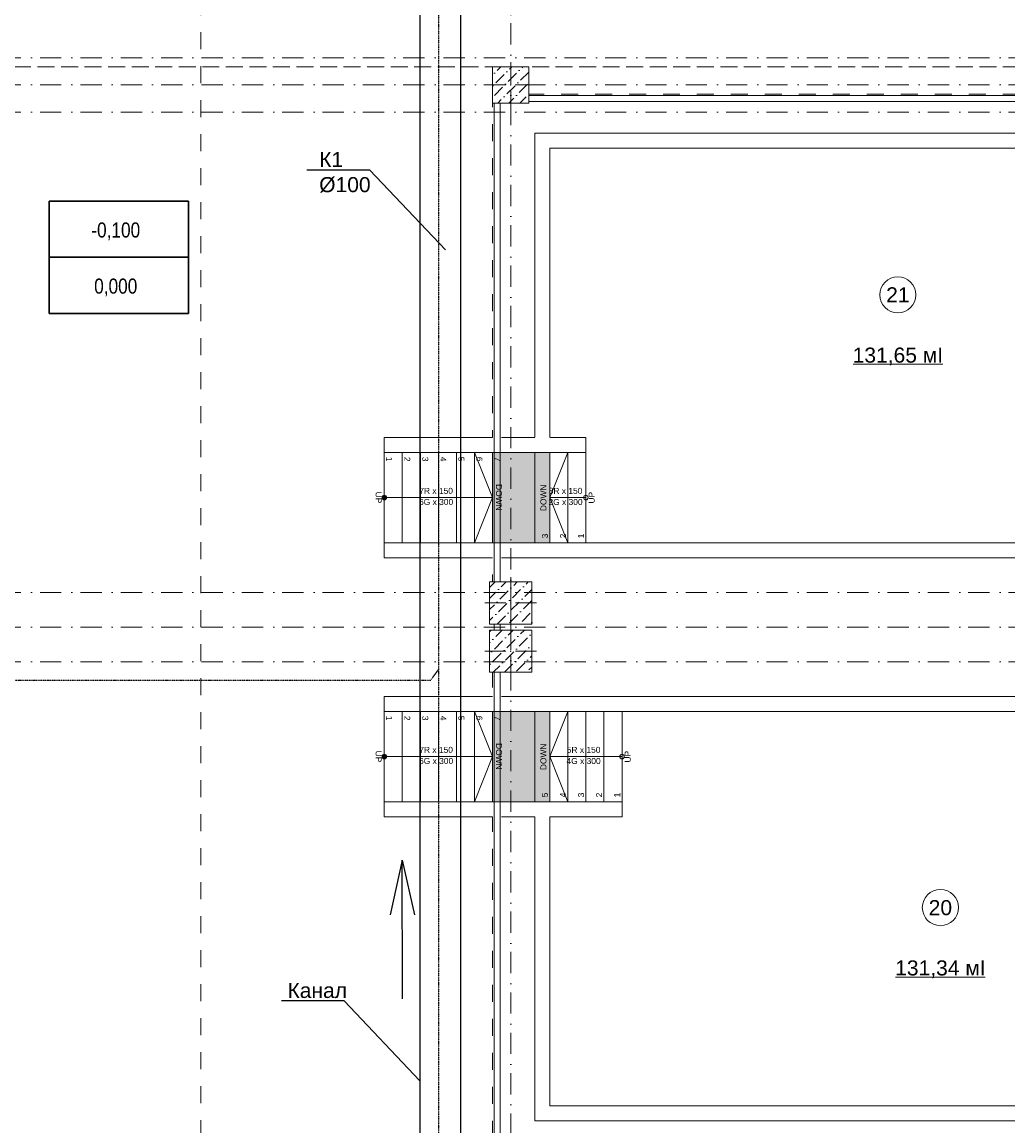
# Model space of a CAD drawing. Header units: millimetres. Extents: x -2890 to 117730, y -526 to 88572.
# Tile 52 of 65: x 86969 to 103347, y 27014 to 45341. Entities that reach past the tile are written whole.
import ezdxf
from ezdxf import colors
from ezdxf.entities.mleader import LeaderData, LeaderLine
from ezdxf.math import Vec2, Vec3

# ---------------------------------------------------------------- set-up
doc = ezdxf.new("R2010")
doc.units = ezdxf.units.MM
doc.header["$MEASUREMENT"] = 0
doc.set_wipeout_variables(frame=1)
for name, pattern in [('Wipeout_Contour', [1000, 0, -1000]), ('Невидимая', [3.912222, 2.822222, -1.09]), ('Штриховая', [564.444447, 282.222223, -282.222223]), ('Штрихпунктирная', [6.702778, 3.527778, -1.763889, 0, -1.411111])]:
    doc.linetypes.add(name, pattern=pattern)
for name, color, linetype in [('2D - Кладочный', 7, 'Continuous'), ('ВК_К1', 34, 'Continuous'), ('ВК_Размер', 7, 'Continuous'), ('ВК_Текст', 7, 'Continuous'), ('Конструктив - Колонны', 7, 'Continuous'), ('Конструктив - Лестницы в бассейны', 7, 'Continuous'), ('Конструктив - стены бассейнов жб нов', 7, 'Continuous'), ('Конструктив_Дно бассейна', 7, 'Continuous'), ('Маркер_Разрезы_Сечения уличных бань', 7, 'Continuous'), ('ПОЛ - Зоны перепадов', 7, 'Continuous'), ('Элемент Модели - Зона', 7, 'Continuous'), ('Элемент Модели - Оси', 7, 'Continuous')]:
    doc.layers.add(name, color=color, linetype=linetype)
doc.styles.get("Standard").update_dxf_attribs({"font": 'ARIALUNI.TTF', "height": 250})
doc.styles.add('СГЕНЕРИР_СТИЛЬ_1', font='ARIALN.TTF')
doc.styles.add('СГЕНЕРИР_СТИЛЬ_4', font='arial.ttf')
pattern_1 = [(45, (-30913.9, 8296), (-183.84776, 183.84776), [195, -65, 0, -65]), (45, (-30890.9, 8502.82), (-183.84776, 183.84776), [195, -65, 0, -65])]

# ---------------------------------------------------------------- blocks, each defined once
blk = doc.blocks.new('_None')

msp = doc.modelspace()

# ---------------------------------------------------------------- hatches: boundary and pattern name
at = {"layer": 'Конструктив - Лестницы в бассейны', "linetype": 'Continuous', "lineweight": 20, "ltscale": 100}
for points in [[(92986.1, 37483.5, 1), (92986.1, 37408.5, 1)], [(92986.1, 33183.5, 1), (92986.1, 33108.5, 1)]]:
    msp.add_hatch(color=7, dxfattribs=at).paths.add_polyline_path(points)

# ---------------------------------------------------------------- linework, layer by layer
at = {"layer": '2D - Кладочный', "color": 7, "linetype": 'Continuous', "lineweight": 30, "ltscale": 100, "flags": 128}
msp.add_lwpolyline([(87421.2, 42366.4), (89732.4, 42366.4), (89732.4, 41434.9), (87421.2, 41434.9)], close=True, dxfattribs=at)
at = {"layer": '2D - Кладочный', "color": 1, "linetype": 'Continuous', "lineweight": 30, "ltscale": 100, "flags": 128}
msp.add_lwpolyline([(87421.2, 41434.9), (89732.4, 41434.9), (89732.4, 40503.3), (87421.2, 40503.3)], close=True, dxfattribs=at)
at = {"layer": 'ВК_К1', "ltscale": 100}
for p, q in [((93283.2, 31425.4), (93083.9, 30517.1)), ((93291.2, 29122.8), (93283.2, 31425.4)), ((93283.2, 31425.4), (93488.8, 30518.5))]:
    msp.add_line(p, q, dxfattribs=at)
at = {"layer": 'ВК_К1', "linetype": 'Штрихпунктирная'}
msp.add_lwpolyline([(85952, 34412.8), (93755.1, 34412.8), (93886.1, 34587)], dxfattribs=at)
at = {"layer": 'Конструктив - Лестницы в бассейны', "color": 7, "linetype": 'Continuous', "lineweight": 5, "ltscale": 100, "flags": 128}
for points in [[(92986.1, 37483.5, -1), (92986.1, 37408.5, -1)], [(96336.1, 37408.5, -1), (96336.1, 37483.5, -1)], [(92986.1, 33183.5, -1), (92986.1, 33108.5, -1)], [(96936.1, 33108.5, -1), (96936.1, 33183.5, -1)]]:
    msp.add_lwpolyline(points, format="xyb", close=True, dxfattribs=at)
at = {"layer": 'Конструктив_Дно бассейна', "color": 7, "linetype": 'Continuous', "lineweight": 15, "ltscale": 100, "flags": 128}
for points in [[(109611.1, 36446), (109611.1, 43496), (95486.1, 43496), (95486.1, 36446)], [(109611.1, 27096), (109611.1, 34146), (95486.1, 34146), (95486.1, 27096)]]:
    msp.add_lwpolyline(points, close=True, dxfattribs=at)
at = {"layer": 'Маркер_Разрезы_Сечения уличных бань', "color": 7, "linetype": 'Continuous', "lineweight": 5, "ltscale": 100}
for p, q in [((92986.1, 37446), (93286.1, 37446)), ((93286.1, 37446), (94486.1, 37446)), ((96336.1, 37446), (96036.1, 37446)), ((92986.1, 33146), (93286.1, 33146)), ((93286.1, 33146), (94486.1, 33146)), ((96636.1, 33146), (96036.1, 33146)), ((96936.1, 33146), (96636.1, 33146))]:
    msp.add_line(p, q, dxfattribs=at)
at = {"layer": 'ПОЛ - Зоны перепадов', "color": 7, "linetype": 'Невидимая', "lineweight": 5, "ltscale": 100, "flags": 128}
msp.add_lwpolyline([(110111.1, 44596), (110132.8, 67596.1), (108911.3, 67596.1), (108911.3, 70556), (109311.1, 70556), (109311.1, 80646), (59036.1, 80646), (59036.1, 44596)], close=True, dxfattribs=at)
at = {"layer": 'Элемент Модели - Зона', "color": 7, "linetype": 'Continuous', "lineweight": 0, "ltscale": 100}
for p, q in [((100773.7, 39658.7), (102264, 39658.7)), ((101480.1, 29484.9), (102970.3, 29484.9))]:
    msp.add_line(p, q, dxfattribs=at)
at = {"layer": 'Элемент Модели - Зона', "color": 7, "linetype": 'Continuous', "lineweight": 0, "ltscale": 100, "flags": 128}
for points in [[(101818.9, 40812.2, 1), (101218.9, 40812.2, 1)], [(102525.2, 30638.4, 1), (101925.2, 30638.4, 1)]]:
    msp.add_lwpolyline(points, format="xyb", close=True, dxfattribs=at)
at = {"layer": 'Элемент Модели - Оси', "color": 7, "linetype": 'Штрихпунктирная', "lineweight": 15, "ltscale": 100}
msp.add_line((3470.8, 44746), (114954, 44746), dxfattribs=at)

# ---------------------------------------------------------------- texts
at = {"color": 7, "linetype": 'Continuous', "lineweight": 5, "ltscale": 100, "char_height": 100, "style": 'СГЕНЕРИР_СТИЛЬ_4'}
for s, insert, attachment_point in [('\\A1;\\pt0,71;7R x 150{\\H0.66x;\\S^  ;\\S^  ;\\S^  ;}', (93886.1, 37478.6), 8), ('\\A1;\\pt0,71;6G x 300{\\H0.66x;\\S^  ;\\S^  ;\\S^  ;}', (93886.1, 37423.1), 2), ('\\A1;\\pt0,71;7R x 150{\\H0.66x;\\S^  ;\\S^  ;\\S^  ;}', (93886.1, 33178.6), 8), ('\\A1;\\pt0,71;5R x 150{\\H0.66x;\\S^  ;\\S^  ;\\S^  ;}', (96336.1, 33178.6), 8), ('\\A1;\\pt0,71;6G x 300{\\H0.66x;\\S^  ;\\S^  ;\\S^  ;}', (93886.1, 33123.1), 2), ('\\A1;\\pt0,71;4G x 300{\\H0.66x;\\S^  ;\\S^  ;\\S^  ;}', (96336.1, 33123.1), 2)]:
    msp.add_mtext(s, dxfattribs=dict(at, insert=insert, attachment_point=attachment_point))
at = {"color": 7, "linetype": 'Continuous', "lineweight": 5, "ltscale": 100, "char_height": 100, "attachment_point": 6, "style": 'СГЕНЕРИР_СТИЛЬ_4'}
for insert, rotation in [((92891, 37350.9), 270), ((96431.2, 37541.1), 90), ((92891, 33050.9), 270), ((97031.2, 33241.1), 90)]:
    msp.add_mtext('\\A1;UP', dxfattribs=dict(at, insert=insert, rotation=rotation))
at = {"layer": '2D - Кладочный', "color": 7, "linetype": 'Continuous', "lineweight": 15, "ltscale": 100, "insert": (88525, 41865.5), "char_height": 250, "attachment_point": 5, "style": 'СГЕНЕРИР_СТИЛЬ_1'}
msp.add_mtext('\\A1;-0,100', dxfattribs=at)
at = {"layer": '2D - Кладочный', "color": 1, "linetype": 'Continuous', "lineweight": 30, "ltscale": 100, "insert": (88525, 40933.9), "char_height": 250, "attachment_point": 5, "style": 'СГЕНЕРИР_СТИЛЬ_1'}
msp.add_mtext('\\A1;0,000', dxfattribs=at)
at = {"layer": 'Элемент Модели - Зона', "color": 7, "linetype": 'Continuous', "lineweight": 0, "ltscale": 100, "char_height": 250, "attachment_point": 5, "style": 'СГЕНЕРИР_СТИЛЬ_4'}
for s, insert in [('\\A1;21', (101518.9, 40812.2)), ('\\A1;131,65 мІ', (101518.9, 39788)), ('\\A1;20', (102225.2, 30636.4)), ('\\A1;131,34 мІ', (102225.2, 29614.2))]:
    msp.add_mtext(s, dxfattribs=dict(at, insert=insert))

# ---------------------------------------------------------------- leaders
at = {"layer": 'ВК_Текст', "ltscale": 100}
ml = msp.add_multileader_mtext('Standard', dxfattribs=at)
ml.set_content('К1 %%C100', color=256)
ml.set_leader_properties(color=256, linetype='ByLayer', lineweight=-1)
ml.set_arrow_properties(name='NONE')
ml.build(insert=Vec2(0, 0))
ml.multileader.update_dxf_attribs({"text_left_attachment_type": 6, "text_right_attachment_type": 6, "dogleg_length": 0.36, "arrow_head_size": 18})
ctx = ml.context
ctx.base_point, ctx.char_height, ctx.arrow_head_size, ctx.landing_gap_size, ctx.plane_origin = Vec3(91896, 42883.5), 250, 18, 9, Vec3(81453.4, 38183.9)
ctx.left_attachment, ctx.right_attachment = 6, 6
notes = []
notes.append((ctx, [(1, (1, 1, 0), (92744.7, 42883.5), (-1, 0), 0.36, [(0, [(94002, 41557.9)], 0, [])])]))
ctx.mtext.insert, ctx.mtext.width, ctx.mtext.flow_direction = Vec3(91905, 43183.5), 1026.549, 5
ml = msp.add_multileader_mtext('Standard', dxfattribs=at)
ml.set_content('Канал', color=256)
ml.set_leader_properties(color=256, linetype='ByLayer', lineweight=-1)
ml.set_arrow_properties(name='NONE')
ml.build(insert=Vec2(0, 0))
ml.multileader.update_dxf_attribs({"text_left_attachment_type": 6, "text_right_attachment_type": 6, "dogleg_length": 0.36, "arrow_head_size": 18})
ctx = ml.context
ctx.base_point, ctx.char_height, ctx.arrow_head_size, ctx.landing_gap_size, ctx.plane_origin = Vec3(91369.5, 29088.4), 250, 18, 9, Vec3(81030, 24388.7)
ctx.left_attachment, ctx.right_attachment = 6, 6
notes.append((ctx, [(1, (1, 1, 0), (92321.3, 29088.4), (-1, 0), 0.36, [(0, [(93578.7, 27762.7)], 0, [])])]))
ctx.mtext.insert, ctx.mtext.width, ctx.mtext.flow_direction = Vec3(91378.5, 29388.4), 1026.549, 5
for ctx, leaders in notes:
    for number, flags, end, landing, length, lines in leaders:
        leader = LeaderData()
        leader.index, (leader.has_last_leader_line, leader.has_dogleg_vector, leader.attachment_direction) = number, flags
        leader.last_leader_point, leader.dogleg_vector, leader.dogleg_length = Vec3(end), Vec3(landing), length
        for number, points, colour, breaks in lines:
            line = LeaderLine()
            line.index, line.vertices, line.color, line.breaks = number, Vec3.list(points), colors.encode_raw_color(colour), breaks
            leader.lines.append(line)
        ctx.leaders.append(leader)

# ---------------------------------------------------------------- wipeouts: each hides what was drawn before it
at = {"color": 254, "linetype": 'Wipeout_Contour', "lineweight": 0, "ltscale": 100}
for points in [[(103786.1, 44121), (95386.1, 44121), (95386.1, 44021), (103786.1, 44021)], [(94786.1, 38446), (92986.1, 38446), (92986.1, 38196), (94786.1, 38196)], [(94786.1, 36696), (92986.1, 36696), (92986.1, 36446), (94786.1, 36446)], [(94911.1, 35346), (94811.1, 35346), (94811.1, 35246), (94911.1, 35246)], [(94786.1, 34146), (92986.1, 34146), (92986.1, 33896), (94786.1, 33896)], [(94786.1, 32396), (92986.1, 32396), (92986.1, 32146), (94786.1, 32146)]]:
    msp.add_wipeout(points, dxfattribs=at).dxf.layer = 'Конструктив - стены бассейнов жб нов'

# ---------------------------------------------------------------- next in the draw order: linework, layer by layer
at = {"layer": 'ВК_Размер'}
msp.add_lwpolyline([(93578.7, 19649.5), (94255.4, 19649.5), (94255.4, 60397.7), (93578.7, 60397.7)], close=True, dxfattribs=at)
at = {"layer": 'Конструктив - стены бассейнов жб нов', "color": 7, "linetype": 'Continuous', "lineweight": 15, "ltscale": 100}
for p, q in [((103786.1, 44121), (95386.1, 44121)), ((95386.1, 44021), (103786.1, 44021)), ((94811.1, 35346), (94811.1, 35246)), ((94911.1, 35246), (94911.1, 35346))]:
    msp.add_line(p, q, dxfattribs=at)
at = {"layer": 'Конструктив - стены бассейнов жб нов', "color": 7, "linetype": 'Continuous', "lineweight": 15, "ltscale": 100, "flags": 128}
for points in [[(94786.1, 38446), (92986.1, 38446)], [(92986.1, 38196), (92986.1, 38446)], [(92986.1, 38196), (94786.1, 38196)], [(94786.1, 36696), (92986.1, 36696)], [(92986.1, 36696), (92986.1, 36446)], [(92986.1, 36446), (94786.1, 36446)], [(94786.1, 34146), (92986.1, 34146)], [(92986.1, 33896), (92986.1, 34146)], [(92986.1, 33896), (94786.1, 33896)], [(94786.1, 32396), (92986.1, 32396)], [(92986.1, 32396), (92986.1, 32146)], [(92986.1, 32146), (94786.1, 32146)]]:
    msp.add_lwpolyline(points, dxfattribs=at)
at = {"layer": 'Маркер_Разрезы_Сечения уличных бань', "color": 7, "linetype": 'Continuous', "lineweight": 5, "ltscale": 100}
for p, q in [((92986.1, 36696), (92986.1, 38196)), ((92986.1, 36696), (92986.1, 38196)), ((92986.1, 38196), (93286.1, 38196)), ((93286.1, 38196), (93286.1, 36696)), ((93286.1, 36696), (93286.1, 38196)), ((93286.1, 38196), (93586.1, 38196)), ((93586.1, 38196), (93586.1, 36696)), ((93586.1, 36696), (93586.1, 38196)), ((93586.1, 38196), (93886.1, 38196)), ((93886.1, 38196), (93886.1, 36696)), ((93886.1, 36696), (93886.1, 38196)), ((93886.1, 38196), (94186.1, 38196)), ((94186.1, 38196), (94186.1, 36696)), ((94186.1, 36696), (94186.1, 38196)), ((94186.1, 38196), (94486.1, 38196)), ((94486.1, 38196), (94486.1, 36696)), ((94486.1, 36696), (94486.1, 38196)), ((93286.1, 36696), (92986.1, 36696)), ((93586.1, 36696), (93286.1, 36696)), ((93886.1, 36696), (93586.1, 36696)), ((94186.1, 36696), (93886.1, 36696)), ((94486.1, 36696), (94186.1, 36696)), ((92986.1, 32396), (92986.1, 33896)), ((92986.1, 32396), (92986.1, 33896)), ((92986.1, 33896), (93286.1, 33896)), ((93286.1, 33896), (93286.1, 32396)), ((93286.1, 32396), (93286.1, 33896)), ((93286.1, 33896), (93586.1, 33896)), ((93586.1, 33896), (93586.1, 32396)), ((93586.1, 32396), (93586.1, 33896)), ((93586.1, 33896), (93886.1, 33896)), ((93886.1, 33896), (93886.1, 32396)), ((93886.1, 32396), (93886.1, 33896)), ((93886.1, 33896), (94186.1, 33896)), ((94186.1, 33896), (94186.1, 32396)), ((94186.1, 32396), (94186.1, 33896)), ((94186.1, 33896), (94486.1, 33896)), ((94486.1, 33896), (94486.1, 32396)), ((94486.1, 32396), (94486.1, 33896)), ((93286.1, 32396), (92986.1, 32396)), ((93586.1, 32396), (93286.1, 32396)), ((93886.1, 32396), (93586.1, 32396)), ((94186.1, 32396), (93886.1, 32396)), ((94486.1, 32396), (94186.1, 32396))]:
    msp.add_line(p, q, dxfattribs=at)

# ---------------------------------------------------------------- next in the draw order: texts
at = {"color": 7, "linetype": 'Continuous', "lineweight": 5, "ltscale": 100, "char_height": 100, "attachment_point": 6, "rotation": 270, "style": 'СГЕНЕРИР_СТИЛЬ_4'}
for s, insert in [('\\A1;1', (93066.8, 38045.1)), ('\\A1;2', (93366.8, 38045.1)), ('\\A1;3', (93666, 38045.1)), ('\\A1;4', (93966.8, 38045.1)), ('\\A1;5', (94266, 38045.1)), ('\\A1;6', (94566, 38045.1)), ('\\A1;1', (93066.8, 33745.1)), ('\\A1;2', (93366.8, 33745.1)), ('\\A1;3', (93666, 33745.1)), ('\\A1;4', (93966.8, 33745.1)), ('\\A1;5', (94266, 33745.1)), ('\\A1;6', (94566, 33745.1))]:
    msp.add_mtext(s, dxfattribs=dict(at, insert=insert))

# ---------------------------------------------------------------- next in the draw order: wipeouts: each hides what was drawn before it
at = {"color": 254, "linetype": 'Wipeout_Contour', "lineweight": 0, "ltscale": 100}
for points in [[(95736.1, 43246), (95486.1, 43496), (95486.1, 43246)], [(95736.1, 36696), (95486.1, 36446), (95736.1, 36446)], [(95736.1, 34146), (95486.1, 34146), (95736.1, 33896)], [(95736.1, 27346), (95486.1, 27096), (95736.1, 27096)]]:
    msp.add_wipeout(points, dxfattribs=at).dxf.layer = 'Конструктив - стены бассейнов жб нов'

# ---------------------------------------------------------------- next in the draw order: wipeouts: each hides what was drawn before it
for points in [[(95736.1, 43246), (109361.1, 43246), (109361.1, 43496), (95736.1, 43496)], [(95736.1, 36696), (95736.1, 38196), (95486.1, 38196), (95486.1, 36696)], [(95736.1, 33896), (95486.1, 34146), (95486.1, 33896)], [(95736.1, 27346), (95736.1, 32146), (95486.1, 32146), (95486.1, 27346)]]:
    msp.add_wipeout(points, dxfattribs=at).dxf.layer = 'Конструктив - стены бассейнов жб нов'

# ---------------------------------------------------------------- next in the draw order: linework, layer by layer
at = {"layer": 'Конструктив - стены бассейнов жб нов', "color": 7, "linetype": 'Continuous', "lineweight": 15, "ltscale": 100, "flags": 128}
msp.add_lwpolyline([(95486.1, 34146), (95736.1, 34146)], dxfattribs=at)
at = {"layer": 'Маркер_Разрезы_Сечения уличных бань', "color": 7, "linetype": 'Continuous', "lineweight": 5, "ltscale": 100}
msp.add_line((96036.1, 37446), (95736.1, 37446), dxfattribs=at)

# ---------------------------------------------------------------- next in the draw order: texts
at = {"color": 7, "linetype": 'Continuous', "lineweight": 5, "ltscale": 100, "insert": (95631.2, 37663.1), "char_height": 100, "attachment_point": 6, "rotation": 90, "style": 'СГЕНЕРИР_СТИЛЬ_4'}
msp.add_mtext('\\A1;DOWN', dxfattribs=at)
at = {"color": 7, "linetype": 'Continuous', "lineweight": 5, "ltscale": 100, "char_height": 100, "style": 'СГЕНЕРИР_СТИЛЬ_4'}
for s, insert, attachment_point in [('\\A1;\\pt0,71;3R x 150{\\H0.66x;\\S^  ;\\S^  ;\\S^  ;}', (96036.1, 37478.6), 8), ('\\A1;\\pt0,71;2G x 300{\\H0.66x;\\S^  ;\\S^  ;\\S^  ;}', (96036.1, 37423.1), 2)]:
    msp.add_mtext(s, dxfattribs=dict(at, insert=insert, attachment_point=attachment_point))

# ---------------------------------------------------------------- next in the draw order: wipeouts: each hides what was drawn before it
at = {"color": 254, "linetype": 'Wipeout_Contour', "lineweight": 0, "ltscale": 100}
for points in [[(95736.1, 43496), (95486.1, 43496), (95736.1, 43246)], [(95486.1, 36696), (95486.1, 36446), (95736.1, 36696)], [(95486.1, 33896), (95486.1, 32396), (95736.1, 32396), (95736.1, 33896)], [(95486.1, 27346), (95486.1, 27096), (95736.1, 27346)]]:
    msp.add_wipeout(points, dxfattribs=at).dxf.layer = 'Конструктив - стены бассейнов жб нов'

# ---------------------------------------------------------------- next in the draw order: linework, layer by layer
at = {"layer": 'Конструктив - стены бассейнов жб нов', "color": 7, "linetype": 'Continuous', "lineweight": 15, "ltscale": 100, "flags": 128}
for points in [[(95486.1, 43496), (95486.1, 43246)], [(109361.1, 43496), (95486.1, 43496)], [(95736.1, 43246), (109361.1, 43246)], [(95486.1, 38196), (95486.1, 36696)], [(95736.1, 36696), (95736.1, 38196)], [(95486.1, 36446), (95736.1, 36446)], [(95486.1, 33896), (95486.1, 32396)], [(95736.1, 32396), (95736.1, 33896)], [(95486.1, 32146), (95486.1, 27096)], [(95736.1, 27346), (95736.1, 32146)], [(95486.1, 27096), (95736.1, 27096)]]:
    msp.add_lwpolyline(points, dxfattribs=at)
at = {"layer": 'Маркер_Разрезы_Сечения уличных бань', "color": 7, "linetype": 'Continuous', "lineweight": 5, "ltscale": 100}
msp.add_line((96036.1, 33146), (95736.1, 33146), dxfattribs=at)

# ---------------------------------------------------------------- next in the draw order: texts
at = {"color": 7, "linetype": 'Continuous', "lineweight": 5, "ltscale": 100, "insert": (95631.2, 33363.1), "char_height": 100, "attachment_point": 6, "rotation": 90, "style": 'СГЕНЕРИР_СТИЛЬ_4'}
msp.add_mtext('\\A1;DOWN', dxfattribs=at)

# ---------------------------------------------------------------- next in the draw order: wipeouts: each hides what was drawn before it
at = {"color": 254, "linetype": 'Wipeout_Contour', "lineweight": 0, "ltscale": 100}
for points in [[(95486.1, 43246), (95486.1, 38446), (95736.1, 38446), (95736.1, 43246)], [(94936.1, 36446), (95486.1, 36446), (95486.1, 36696), (94936.1, 36696)], [(109361.1, 36696), (95736.1, 36696), (95736.1, 36446), (109361.1, 36446)], [(94936.1, 33896), (95486.1, 33896), (95486.1, 34146), (94936.1, 34146)], [(95736.1, 33896), (109361.1, 33896), (109361.1, 34146), (95736.1, 34146)], [(94936.1, 32146), (96936.1, 32146), (96936.1, 32396), (94936.1, 32396)], [(109361.1, 27346), (95736.1, 27346), (95736.1, 27096), (109361.1, 27096)]]:
    msp.add_wipeout(points, dxfattribs=at).dxf.layer = 'Конструктив - стены бассейнов жб нов'

# ---------------------------------------------------------------- next in the draw order: linework, layer by layer
at = {"layer": 'Конструктив - стены бассейнов жб нов', "color": 7, "linetype": 'Continuous', "lineweight": 15, "ltscale": 100, "flags": 128}
for points in [[(95486.1, 43246), (95486.1, 38446)], [(95736.1, 38446), (95736.1, 43246)], [(95486.1, 36696), (94936.1, 36696)], [(109361.1, 36696), (95736.1, 36696)], [(94936.1, 36446), (95486.1, 36446)], [(95736.1, 36446), (109361.1, 36446)], [(95486.1, 34146), (94936.1, 34146)], [(109361.1, 34146), (95736.1, 34146)], [(94936.1, 33896), (95486.1, 33896)], [(95736.1, 33896), (109361.1, 33896)], [(95486.1, 32396), (94936.1, 32396)], [(96936.1, 32396), (95736.1, 32396)], [(96936.1, 32396), (96936.1, 32146)], [(94936.1, 32146), (95486.1, 32146)], [(95736.1, 32146), (96936.1, 32146)], [(109361.1, 27346), (95736.1, 27346)], [(95736.1, 27096), (109361.1, 27096)]]:
    msp.add_lwpolyline(points, dxfattribs=at)
at = {"layer": 'Маркер_Разрезы_Сечения уличных бань', "color": 7, "linetype": 'Continuous', "lineweight": 5, "ltscale": 100}
for p, q in [((96036.1, 36696), (95736.1, 37446)), ((96336.1, 36696), (95736.1, 36696)), ((96036.1, 36696), (95736.1, 36696)), ((96336.1, 36696), (96036.1, 36696)), ((95736.1, 32396), (95736.1, 33896)), ((95736.1, 33896), (96936.1, 33896)), ((95736.1, 32396), (95736.1, 33896)), ((95736.1, 33896), (96036.1, 33896)), ((95736.1, 33146), (96036.1, 33896)), ((96036.1, 32396), (96036.1, 33896)), ((96036.1, 33896), (96336.1, 33896)), ((96036.1, 33896), (96036.1, 32396)), ((96336.1, 32396), (96336.1, 33896)), ((96336.1, 33896), (96636.1, 33896)), ((96336.1, 33896), (96336.1, 32396)), ((96636.1, 32396), (96636.1, 33896)), ((96636.1, 33896), (96936.1, 33896)), ((96636.1, 33896), (96636.1, 32396)), ((96936.1, 33896), (96936.1, 32396)), ((96936.1, 33896), (96936.1, 32396)), ((96036.1, 32396), (95736.1, 33146)), ((96936.1, 32396), (95736.1, 32396)), ((96036.1, 32396), (95736.1, 32396)), ((96336.1, 32396), (96036.1, 32396)), ((96636.1, 32396), (96336.1, 32396)), ((96936.1, 32396), (96636.1, 32396))]:
    msp.add_line(p, q, dxfattribs=at)

# ---------------------------------------------------------------- next in the draw order: texts
at = {"color": 7, "linetype": 'Continuous', "lineweight": 5, "ltscale": 100, "char_height": 100, "attachment_point": 6, "rotation": 90, "style": 'СГЕНЕРИР_СТИЛЬ_4'}
for s, insert in [('\\A1;3', (95656.3, 36846.9)), ('\\A1;2', (95955.4, 36846.9)), ('\\A1;1', (96255.4, 36846.9)), ('\\A1;5', (95656.2, 32546.9)), ('\\A1;4', (95955.4, 32546.9)), ('\\A1;3', (96256.3, 32546.9)), ('\\A1;2', (96555.4, 32546.9)), ('\\A1;1', (96855.4, 32546.9))]:
    msp.add_mtext(s, dxfattribs=dict(at, insert=insert))

# ---------------------------------------------------------------- next in the draw order: wipeouts: each hides what was drawn before it
at = {"color": 254, "linetype": 'Wipeout_Contour', "lineweight": 0, "ltscale": 100}
for points in [[(94936.1, 38196), (96336.1, 38196), (96336.1, 38446), (94936.1, 38446)], [(94811.1, 36446), (94911.1, 36446), (94911.1, 36696), (94811.1, 36696)], [(94911.1, 34146), (94811.1, 34146), (94811.1, 33896), (94911.1, 33896)], [(94811.1, 32146), (94911.1, 32146), (94911.1, 32396), (94811.1, 32396)]]:
    msp.add_wipeout(points, dxfattribs=at).dxf.layer = 'Конструктив - стены бассейнов жб нов'

# ---------------------------------------------------------------- next in the draw order: linework, layer by layer
at = {"layer": 'Конструктив - стены бассейнов жб нов', "color": 7, "linetype": 'Continuous', "lineweight": 15, "ltscale": 100, "flags": 128}
for points in [[(95486.1, 38446), (94936.1, 38446)], [(96336.1, 38446), (95736.1, 38446)], [(96336.1, 38196), (96336.1, 38446)], [(94936.1, 38196), (95486.1, 38196)], [(95736.1, 38196), (96336.1, 38196)]]:
    msp.add_lwpolyline(points, dxfattribs=at)
at = {"layer": 'Маркер_Разрезы_Сечения уличных бань', "color": 7, "linetype": 'Continuous', "lineweight": 5, "ltscale": 100}
for p, q in [((95736.1, 36696), (95736.1, 38196)), ((95736.1, 38196), (96336.1, 38196)), ((95736.1, 36696), (95736.1, 38196)), ((95736.1, 38196), (96036.1, 38196)), ((95736.1, 37446), (96036.1, 38196)), ((96036.1, 36696), (96036.1, 38196)), ((96036.1, 38196), (96336.1, 38196)), ((96036.1, 38196), (96036.1, 36696)), ((96336.1, 38196), (96336.1, 36696)), ((96336.1, 38196), (96336.1, 36696))]:
    msp.add_line(p, q, dxfattribs=at)

# ---------------------------------------------------------------- next in the draw order: wipeouts: each hides what was drawn before it
at = {"color": 254, "linetype": 'Wipeout_Contour', "lineweight": 0, "ltscale": 100}
for points in [[(94911.1, 36446), (94811.1, 36446), (94811.1, 36046), (94911.1, 36046)], [(94811.1, 34546), (94811.1, 34146), (94911.1, 34146), (94911.1, 34546)], [(94811.1, 33896), (94811.1, 32396), (94911.1, 32396), (94911.1, 33896)], [(94811.1, 32146), (94811.1, 26616), (94911.1, 26616), (94911.1, 32146)]]:
    msp.add_wipeout(points, dxfattribs=at).dxf.layer = 'Конструктив - стены бассейнов жб нов'

# ---------------------------------------------------------------- next in the draw order: hatches: boundary and pattern name
at = {"layer": 'Конструктив - Лестницы в бассейны', "linetype": 'Continuous', "lineweight": 0, "ltscale": 100}
msp.add_hatch(color=255, dxfattribs=at).paths.add_polyline_path([(95736.1, 32396), (95736.1, 33896), (94786.1, 33896), (94786.1, 32396)])

# ---------------------------------------------------------------- next in the draw order: linework, layer by layer
at = {"layer": 'Конструктив - Лестницы в бассейны', "color": 7, "linetype": 'Continuous', "lineweight": 5, "ltscale": 100, "flags": 128}
msp.add_lwpolyline([(95736.1, 32396), (94786.1, 32396), (94786.1, 33896), (95736.1, 33896)], close=True, dxfattribs=at)
at = {"layer": 'Конструктив - стены бассейнов жб нов', "color": 7, "linetype": 'Continuous', "lineweight": 15, "ltscale": 100}
for p, q in [((94811.1, 36446), (94811.1, 36046)), ((94911.1, 36046), (94911.1, 36446)), ((94811.1, 34546), (94811.1, 34146)), ((94911.1, 34146), (94911.1, 34546)), ((94811.1, 33896), (94811.1, 34146)), ((94911.1, 33896), (94911.1, 34146)), ((94811.1, 33896), (94811.1, 32396)), ((94911.1, 32396), (94911.1, 33896)), ((94811.1, 32146), (94811.1, 32396)), ((94911.1, 32146), (94911.1, 32396)), ((94811.1, 32146), (94811.1, 26616)), ((94911.1, 26616), (94911.1, 32146))]:
    msp.add_line(p, q, dxfattribs=at)
at = {"layer": 'Маркер_Разрезы_Сечения уличных бань', "color": 7, "linetype": 'Continuous', "lineweight": 5, "ltscale": 100}
for p, q in [((92986.1, 33896), (94786.1, 33896)), ((94486.1, 33896), (94786.1, 33896)), ((94486.1, 33896), (94786.1, 33146)), ((94786.1, 33896), (94786.1, 32396)), ((94786.1, 33896), (94786.1, 32396)), ((94486.1, 33146), (94786.1, 33146)), ((94786.1, 33146), (94486.1, 32396)), ((94786.1, 32396), (92986.1, 32396)), ((94786.1, 32396), (94486.1, 32396))]:
    msp.add_line(p, q, dxfattribs=at)

# ---------------------------------------------------------------- next in the draw order: texts
at = {"color": 7, "linetype": 'Continuous', "lineweight": 5, "ltscale": 100, "char_height": 100, "attachment_point": 6, "rotation": 270, "style": 'СГЕНЕРИР_СТИЛЬ_4'}
for s, insert in [('\\A1;7', (94866.8, 33745.1)), ('\\A1;DOWN', (94891, 32928.8))]:
    msp.add_mtext(s, dxfattribs=dict(at, insert=insert))

# ---------------------------------------------------------------- next in the draw order: wipeouts: each hides what was drawn before it
at = {"color": 254, "linetype": 'Wipeout_Contour', "lineweight": 0, "ltscale": 100}
msp.add_wipeout([(94911.1, 38446), (94811.1, 38446), (94811.1, 38196), (94911.1, 38196)], dxfattribs=at).dxf.layer = 'Конструктив - стены бассейнов жб нов'

# ---------------------------------------------------------------- next in the draw order: wipeouts: each hides what was drawn before it
for points, layer in [([(94736.1, 34546), (95436.1, 34546), (95436.1, 35246), (94736.1, 35246)], 'Конструктив - Колонны'), ([(94911.1, 43996), (94811.1, 43996), (94811.1, 38446), (94911.1, 38446)], 'Конструктив - стены бассейнов жб нов'), ([(94811.1, 38196), (94811.1, 36696), (94911.1, 36696), (94911.1, 38196)], 'Конструктив - стены бассейнов жб нов')]:
    msp.add_wipeout(points, dxfattribs=at).dxf.layer = layer

# ---------------------------------------------------------------- next in the draw order: hatches: boundary and pattern name
at = {"layer": 'Конструктив - Колонны', "linetype": 'Continuous', "lineweight": 15, "ltscale": 100}
h = msp.add_hatch(dxfattribs=at)
h.set_pattern_fill('БЕТОН_01_0006', scale=100, style=0, pattern_type=2)
h.set_pattern_definition(pattern_1)
h.paths.add_polyline_path([(94736.1, 34546), (95436.1, 34546), (95436.1, 35246), (94736.1, 35246)])
at = {"layer": 'Конструктив - Лестницы в бассейны', "linetype": 'Continuous', "lineweight": 0, "ltscale": 100}
msp.add_hatch(color=255, dxfattribs=at).paths.add_polyline_path([(95736.1, 36696), (95736.1, 38196), (94786.1, 38196), (94786.1, 36696)])

# ---------------------------------------------------------------- next in the draw order: linework, layer by layer
at = {"layer": 'Конструктив - Колонны', "color": 7, "linetype": 'Continuous', "lineweight": 0, "ltscale": 100}
for p, q in [((95086.1, 34976), (95086.1, 35326)), ((95006.1, 34896), (94656.1, 34896)), ((95166.1, 34896), (95516.1, 34896)), ((95086.1, 34816), (95086.1, 34466))]:
    msp.add_line(p, q, dxfattribs=at)
at = {"layer": 'Конструктив - Колонны', "color": 7, "linetype": 'Continuous', "lineweight": 15, "ltscale": 100, "flags": 128}
msp.add_lwpolyline([(94736.1, 34546), (95436.1, 34546), (95436.1, 35246), (94736.1, 35246)], close=True, dxfattribs=at)
at = {"layer": 'Конструктив - Колонны', "color": 7, "linetype": 'Continuous', "lineweight": 0, "ltscale": 100}
msp.add_point((95086.1, 34896), dxfattribs=at)
at = {"layer": 'Конструктив - Лестницы в бассейны', "color": 7, "linetype": 'Continuous', "lineweight": 5, "ltscale": 100, "flags": 128}
msp.add_lwpolyline([(95736.1, 36696), (94786.1, 36696), (94786.1, 38196), (95736.1, 38196)], close=True, dxfattribs=at)
at = {"layer": 'Конструктив - стены бассейнов жб нов', "color": 7, "linetype": 'Continuous', "lineweight": 15, "ltscale": 100}
for p, q in [((94811.1, 43996), (94811.1, 38446)), ((94911.1, 38446), (94911.1, 43996)), ((94811.1, 38196), (94811.1, 38446)), ((94911.1, 38196), (94911.1, 38446)), ((94811.1, 38196), (94811.1, 36696)), ((94911.1, 36696), (94911.1, 38196)), ((94811.1, 36446), (94811.1, 36696)), ((94911.1, 36446), (94911.1, 36696))]:
    msp.add_line(p, q, dxfattribs=at)
at = {"layer": 'Маркер_Разрезы_Сечения уличных бань', "color": 7, "linetype": 'Continuous', "lineweight": 5, "ltscale": 100}
for p, q in [((92986.1, 38196), (94786.1, 38196)), ((94486.1, 38196), (94786.1, 38196)), ((94486.1, 38196), (94786.1, 37446)), ((94786.1, 38196), (94786.1, 36696)), ((94786.1, 38196), (94786.1, 36696)), ((94486.1, 37446), (94786.1, 37446)), ((94786.1, 37446), (94486.1, 36696)), ((94786.1, 36696), (92986.1, 36696)), ((94786.1, 36696), (94486.1, 36696))]:
    msp.add_line(p, q, dxfattribs=at)
at = {"layer": 'Элемент Модели - Оси', "color": 7, "linetype": 'Штрихпунктирная', "lineweight": 15, "ltscale": 100}
for p, q in [((3470.8, 43846), (114954, 43846)), ((3470.8, 34721), (114954, 34721))]:
    msp.add_line(p, q, dxfattribs=at)

# ---------------------------------------------------------------- next in the draw order: texts
at = {"color": 7, "linetype": 'Continuous', "lineweight": 5, "ltscale": 100, "char_height": 100, "attachment_point": 6, "rotation": 270, "style": 'СГЕНЕРИР_СТИЛЬ_4'}
for s, insert in [('\\A1;7', (94866.8, 38045.1)), ('\\A1;DOWN', (94891, 37228.8))]:
    msp.add_mtext(s, dxfattribs=dict(at, insert=insert))

# ---------------------------------------------------------------- next in the draw order: wipeouts: each hides what was drawn before it
at = {"color": 254, "linetype": 'Wipeout_Contour', "lineweight": 0, "ltscale": 100}
for points in [[(94786.1, 43996), (95386.1, 43996), (95386.1, 44596), (94786.1, 44596)], [(94736.1, 35346), (95436.1, 35346), (95436.1, 36046), (94736.1, 36046)]]:
    msp.add_wipeout(points, dxfattribs=at).dxf.layer = 'Конструктив - Колонны'

# ---------------------------------------------------------------- next in the draw order: hatches: boundary and pattern name
at = {"layer": 'Конструктив - Колонны', "linetype": 'Continuous', "lineweight": 15, "ltscale": 100}
h = msp.add_hatch(dxfattribs=at)
h.set_pattern_fill('БЕТОН_01_0006', scale=100, style=0, pattern_type=2)
h.set_pattern_definition(pattern_1)
h.paths.add_polyline_path([(94786.1, 43996), (95386.1, 43996), (95386.1, 44596), (94786.1, 44596)])
h = msp.add_hatch(dxfattribs=at)
h.set_pattern_fill('БЕТОН_01_0006', scale=100, style=0, pattern_type=2)
h.set_pattern_definition(pattern_1)
h.paths.add_polyline_path([(94736.1, 35346), (95436.1, 35346), (95436.1, 36046), (94736.1, 36046)])

# ---------------------------------------------------------------- next in the draw order: linework, layer by layer
at = {"layer": 'ВК_К1', "linetype": 'Штрихпунктирная'}
msp.add_lwpolyline([(85706, 80046), (85706, 79715.2), (105409.1, 79715.2, -0.4142136), (105409.6, 79714.7), (105409.6, 60061.1), (93886.6, 60061.1, 0.4142136), (93886.1, 60060.6), (93886.1, 19935.2), (109921, 19935.2)], format="xyb", dxfattribs=at)
at = {"layer": 'Конструктив - Колонны', "color": 7, "linetype": 'Continuous', "lineweight": 0, "ltscale": 100}
for p, q in [((95086.1, 44376), (95086.1, 44676)), ((95006.1, 44296), (94706.1, 44296)), ((95086.1, 44216), (95086.1, 43916)), ((95166.1, 44296), (95466.1, 44296)), ((95086.1, 35776), (95086.1, 36126)), ((95006.1, 35696), (94656.1, 35696)), ((95086.1, 35616), (95086.1, 35266)), ((95166.1, 35696), (95516.1, 35696))]:
    msp.add_line(p, q, dxfattribs=at)
at = {"layer": 'Конструктив - Колонны', "color": 7, "linetype": 'Continuous', "lineweight": 15, "ltscale": 100, "flags": 128}
for points in [[(94786.1, 43996), (95386.1, 43996), (95386.1, 44596), (94786.1, 44596)], [(94736.1, 35346), (95436.1, 35346), (95436.1, 36046), (94736.1, 36046)]]:
    msp.add_lwpolyline(points, close=True, dxfattribs=at)
at = {"layer": 'Конструктив - Колонны', "color": 7, "linetype": 'Continuous', "lineweight": 0, "ltscale": 100}
for p in [(95086.1, 44296), (95086.1, 35696)]:
    msp.add_point(p, dxfattribs=at)
at = {"layer": 'Элемент Модели - Зона', "color": 253, "linetype": 'Штриховая', "lineweight": 15, "flags": 128}
msp.add_lwpolyline([(89936.1, 26605.2), (89936.1, 26596), (91496.1, 26596), (91496.1, 26616), (94786.1, 26616), (94786.1, 32146), (92986.1, 32146), (92986.1, 32396), (94786.1, 32396), (94786.1, 33896), (92986.1, 33896), (92986.1, 34146), (94786.1, 34146), (94786.1, 34546), (94736.1, 34546), (94736.1, 36046), (94786.1, 36046), (94786.1, 36446), (92986.1, 36446), (92986.1, 36696), (94786.1, 36696), (94786.1, 38196), (92986.1, 38196), (92986.1, 38446), (94786.1, 38446), (94786.1, 44596), (95386.1, 44596), (95386.1, 44146), (103786.1, 44146), (103786.1, 44596), (104386.1, 44596), (104386.1, 44146), (110111.1, 44146), (110111.1, 53296), (107466.8, 53296), (104386.1, 53296), (104386.1, 52996), (103786.1, 52996), (103786.1, 53296), (95386.1, 53296), (95386.1, 52996), (94786.1, 52996), (94786.1, 53296), (91782.4, 53296), (91782.4, 51048.3), (93418.6, 51048.3), (93418.6, 47874.1), (91782.4, 47874.1), (91782.4, 45501.1), (89936.1, 45501.1)], close=True, dxfattribs=at)
at = {"layer": 'Элемент Модели - Оси', "color": 7, "linetype": 'Штрихпунктирная', "lineweight": 15, "ltscale": 100}
for p, q in [((95086.1, 82191.7), (95086.1, 15620.8)), ((3470.8, 44296), (114954, 44296)), ((3470.8, 35871), (114954, 35871)), ((3470.8, 35296), (114954, 35296))]:
    msp.add_line(p, q, dxfattribs=at)

doc.saveas('drawing.dxf')
